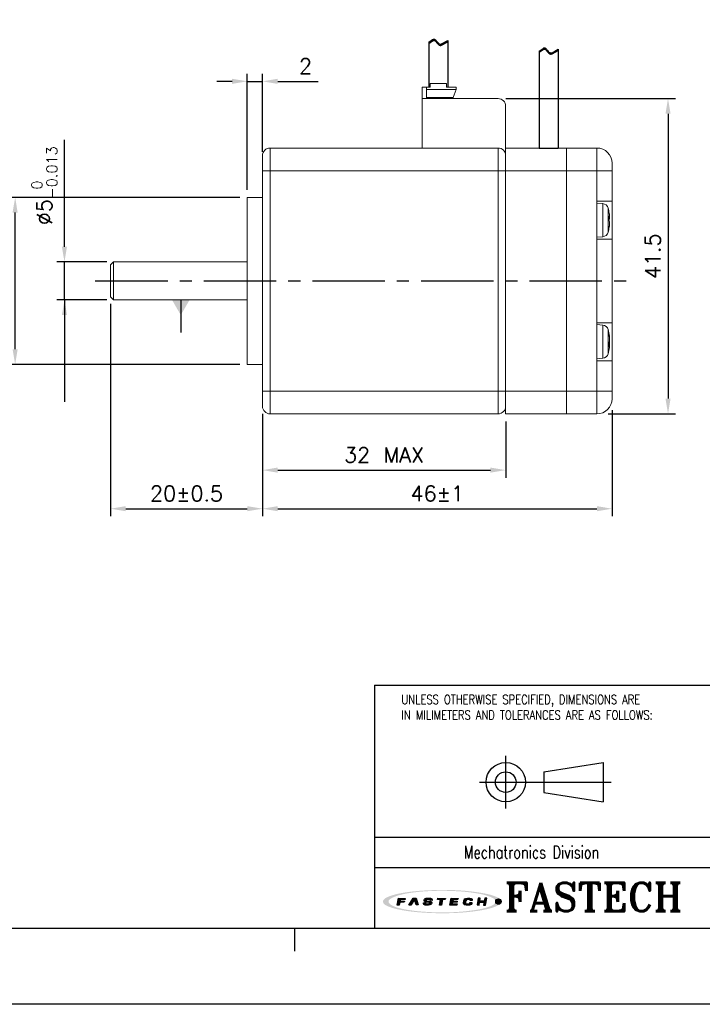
# Model space of a CAD drawing. Header units: millimetres. Extents: x 0 to 297, y 0 to 210.
# Tile 2 of 4: x 112 to 202, y 0 to 130. Entities that reach past the tile are written whole.
import ezdxf

# ---------------------------------------------------------------- set-up
doc = ezdxf.new("R2010")
doc.units = ezdxf.units.MM
doc.header["$PDSIZE"] = -1
doc.linetypes.add('CENTER2', pattern=[28.575, 19.05, -3.175, 3.175, -3.175])
for name, color, linetype in [('LAYER_2', 1, 'Continuous'), ('LAYER_4', 3, 'Continuous'), ('SHEET', 1, 'Continuous')]:
    doc.layers.add(name, color=color, linetype=linetype)
doc.styles.add('SHEET1', font='ROMANS.SHX', dxfattribs={"width": 0.8, "height": 3})
doc.styles.add('SHEET3', font='ROMANT.SHX', dxfattribs={"height": 3})
doc.styles.get("Standard").update_dxf_attribs({"font": 'txt.shx', "bigfont": 'whgtxt.shx'})
doc.dimstyles.new('ISO-25', dxfattribs={"dimtxt": 2.5, "dimasz": 2.5, "dimexe": 1.25, "dimexo": 0.625, "dimtad": 1, "dimtxsty": 'Standard', "dimcen": 2.5, "dimadec": 0, "dimazin": 0, "dimtfac": 1, "dimtmove": 0, "dimatfit": 3, "dimfxl": 0, "dimarcsym": 0})

# ---------------------------------------------------------------- blocks, each defined once
blk = doc.blocks.new('AI9-BLK2')
at = {"layer": 'LAYER_4'}
h = blk.add_hatch(color=12, dxfattribs=at)
edge = h.paths.add_edge_path()
edge.add_spline(control_points=[(66.5, 0), (66.5, -3.5), (61.3, -5.3), (58.7, -6.3), (52, -8.8), (44.8, -10), (37.7, -11), (17.3, -13.9), (-3.7, -14.1), (-24.3, -12.5), (-32.9, -11.8), (-41.6, -10.8), (-50, -8.9), (-54.9, -7.7), (-60.6, -6.4), (-64.7, -3.2), (-73, 3.4), (-52.4, 8.3), (-49.2, 9), (-40.6, 10.9), (-31.8, 11.9), (-23.1, 12.6), (-12.4, 13.4), (-1.5, 13.6), (9.2, 13.3), (19.1, 13), (29, 12.3), (38.8, 10.9), (45.7, 9.9), (52.7, 8.7), (59.3, 6.1), (61.8, 5.2), (66.5, 3.3), (66.5, 0), (66.6, -0.8), (73.6, -0.7), (73.6, 0), (73.5, 3.5), (68.7, 5.4), (66.1, 6.4), (59.6, 9), (52.6, 10.3), (45.8, 11.3), (24.9, 14.6), (3.4, 15.1), (-17.7, 14), (-27.4, 13.6), (-37.2, 12.7), (-46.8, 11.2), (-53.5, 10.1), (-60.4, 8.7), (-66.7, 6.1), (-69.1, 5.1), (-73.9, 3.1), (-73.6, -0.3), (-73.4, -3.7), (-68.1, -5.6), (-65.5, -6.6), (-58.9, -9.2), (-51.8, -10.4), (-44.8, -11.5), (-35, -13), (-25, -13.7), (-15.1, -14.2), (5.8, -15), (27.1, -14.4), (47.8, -11), (54.2, -9.9), (60.6, -8.6), (66.6, -6.1), (69.1, -5.1), (73.5, -3.2), (73.6, 0), (73.6, 0.8), (66.6, 0.9), (66.5, 0)], knot_values=[0, 0, 0, 0, 1, 1, 1, 2, 2, 2, 3, 3, 3, 4, 4, 4, 5, 5, 5, 6, 6, 6, 7, 7, 7, 8, 8, 8, 9, 9, 9, 10, 10, 10, 11, 11, 11, 12, 12, 12, 13, 13, 13, 14, 14, 14, 15, 15, 15, 16, 16, 16, 17, 17, 17, 18, 18, 18, 19, 19, 19, 20, 20, 20, 21, 21, 21, 22, 22, 22, 23, 23, 23, 24, 24, 24, 25, 25, 25, 25], degree=3, periodic=0)
blk = doc.blocks.new('AI9-BLK1')
at = {"layer": 'LAYER_4', "color": 7}
blk.add_blockref('AI9-BLK2', (0, 0), dxfattribs=at)
blk = doc.blocks.new('AI9-BLK3')
at = {"layer": 'LAYER_2'}
for points in [[(-55.6, -4.3), (-54.1, 4.2), (-45.8, 4.1), (-46, 2.8), (-51.9, 2.8), (-52.2, 0.7), (-46.8, 0.6), (-47, -0.8), (-52.4, -0.8), (-53.1, -4.3)], [(-41.4, -4.2), (-35.7, 4.2), (-32.1, 4.2), (-29.5, -4.1), (-32.2, -4.1), (-34.2, 2.7), (-38.7, -4.2)], [(-5.3, 4.2), (4.3, 4.1), (4.1, 2.7), (0.4, 2.7), (-0.8, -4.2), (-3.2, -4.2), (-2.1, 2.7), (-5.6, 2.7)], [(11.4, 4.2), (20, 4.1), (19.8, 2.8), (13.7, 2.8), (13.4, 0.8), (19, 0.7), (18.8, -0.6), (13.1, -0.6), (12.7, -2.7), (18.7, -2.8), (18.5, -4.2), (9.9, -4.2)], [(45, 4.2), (43.5, -4.1), (46, -4.2), (46.6, -0.6), (52.3, -0.7), (51.7, -4.2), (54.1, -4.2), (55.6, 4.2), (53.1, 4.2), (52.5, 0.8), (46.9, 0.8), (47.5, 4.2)]]:
    blk.add_hatch(color=12, dxfattribs=at).paths.add_polyline_path(points)
h = blk.add_hatch(color=12, dxfattribs=at)
edge = h.paths.add_edge_path()
edge.add_spline(control_points=[(-15.2, -1.5), (-15.2, -2.9), (-16.3, -2.9), (-17.5, -2.9), (-17.7, -2.9), (-18.2, -2.9), (-18.5, -2.9), (-20, -2.9), (-20.4, -2.7), (-20.4, -2.1), (-20.4, -1.9), (-20.4, -1.4), (-20.4, -1.4), (-20.4, -1.4), (-22.9, -1.4), (-22.9, -1.4), (-22.9, -1.4), (-22.9, -2.3), (-22.9, -2.5), (-22.9, -3.9), (-21.3, -4.3), (-19.8, -4.3), (-19.5, -4.3), (-17.1, -4.3), (-16.9, -4.3), (-14.1, -4.3), (-12.8, -3.1), (-12.8, -1.8), (-12.8, -1.7), (-12.8, -1.1), (-12.8, -1), (-12.8, 0.2), (-14.1, 0.7), (-16.1, 0.7), (-16.3, 0.7), (-17.5, 0.7), (-17.7, 0.7), (-19.1, 0.7), (-19.7, 0.9), (-19.6, 1.9), (-19.5, 2.9), (-18.4, 2.9), (-17.8, 2.9), (-17.6, 2.9), (-16.5, 2.9), (-16.2, 2.9), (-15, 2.9), (-14.8, 2.6), (-14.8, 2.3), (-14.8, 2.1), (-14.9, 1.7), (-14.9, 1.7), (-14.9, 1.7), (-12.3, 1.6), (-12.3, 1.6), (-12.3, 1.6), (-12.3, 2.6), (-12.3, 2.8), (-12.3, 3.9), (-14.1, 4.3), (-15.7, 4.3), (-16.8, 4.3), (-17.9, 4.3), (-18.2, 4.3), (-20.4, 4.3), (-22, 3.6), (-22.1, 2), (-22.1, 1.8), (-22.1, 1.3), (-22.1, 1.1), (-22.2, -0.1), (-20.7, -0.6), (-19.2, -0.6), (-19, -0.6), (-17.3, -0.7), (-17.1, -0.7), (-15.5, -0.7), (-15.2, -1.1), (-15.2, -1.5)], knot_values=[0, 0, 0, 0, 1, 1, 1, 2, 2, 2, 3, 3, 3, 4, 4, 4, 5, 5, 5, 6, 6, 6, 7, 7, 7, 8, 8, 8, 9, 9, 9, 10, 10, 10, 11, 11, 11, 12, 12, 12, 13, 13, 13, 14, 14, 14, 15, 15, 15, 16, 16, 16, 17, 17, 17, 18, 18, 18, 19, 19, 19, 20, 20, 20, 21, 21, 21, 22, 22, 22, 23, 23, 23, 24, 24, 24, 25, 25, 25, 26, 26, 26, 26], degree=3, periodic=0)
h = blk.add_hatch(color=12, dxfattribs=at)
edge = h.paths.add_edge_path()
edge.add_spline(control_points=[(35, 1.4), (35, 1.4), (37.4, 1.4), (37.4, 1.4), (37.4, 1.4), (37.5, 2), (37.5, 2.4), (37.5, 3.1), (37.3, 4.2), (34.5, 4.2), (34.2, 4.2), (32.2, 4.2), (31.6, 4.2), (28.5, 4.3), (27.4, 2.7), (27.2, 1.5), (27.1, 1), (26.8, -0.6), (26.7, -1.2), (26.5, -2.6), (26.6, -4.3), (30.1, -4.3), (30.5, -4.3), (31.7, -4.3), (32.2, -4.3), (34.9, -4.3), (36.6, -4), (36.9, -2.3), (36.9, -1.9), (37, -1.1), (37, -1.1), (37, -1.1), (34.6, -1.1), (34.6, -1.1), (34.6, -1.1), (34.6, -1.6), (34.6, -1.7), (34.4, -2.5), (33.8, -2.8), (32.5, -2.8), (32.2, -2.8), (31.2, -2.8), (30.8, -2.8), (29.4, -2.8), (29.1, -2.3), (29.2, -1.4), (29.2, -1), (29.5, 0.7), (29.5, 1.1), (29.8, 2.5), (30.7, 2.8), (31.7, 2.8), (32.2, 2.8), (33.4, 2.8), (33.7, 2.8), (34.7, 2.8), (35.1, 2.5), (35.1, 1.9), (35, 1.7), (35, 1.4), (35, 1.4)], knot_values=[0, 0, 0, 0, 1, 1, 1, 2, 2, 2, 3, 3, 3, 4, 4, 4, 5, 5, 5, 6, 6, 6, 7, 7, 7, 8, 8, 8, 9, 9, 9, 10, 10, 10, 11, 11, 11, 12, 12, 12, 13, 13, 13, 14, 14, 14, 15, 15, 15, 16, 16, 16, 17, 17, 17, 18, 18, 18, 19, 19, 19, 20, 20, 20, 20], degree=3, periodic=0)
at = {"layer": 'LAYER_2', "color": 12}
for points in [[(-55.6, -4.3), (-54.1, 4.2), (-45.8, 4.1), (-46, 2.8), (-51.9, 2.8), (-52.2, 0.7), (-46.8, 0.6), (-47, -0.8), (-52.4, -0.8), (-53.1, -4.3)], [(-41.4, -4.2), (-35.7, 4.2), (-32.1, 4.2), (-29.5, -4.1), (-32.2, -4.1), (-34.2, 2.7), (-38.7, -4.2)], [(-5.3, 4.2), (4.3, 4.1), (4.1, 2.7), (0.4, 2.7), (-0.8, -4.2), (-3.2, -4.2), (-2.1, 2.7), (-5.6, 2.7)], [(11.4, 4.2), (20, 4.1), (19.8, 2.8), (13.7, 2.8), (13.4, 0.8), (19, 0.7), (18.8, -0.6), (13.1, -0.6), (12.7, -2.7), (18.7, -2.8), (18.5, -4.2), (9.9, -4.2)], [(45, 4.2), (43.5, -4.1), (46, -4.2), (46.6, -0.6), (52.3, -0.7), (51.7, -4.2), (54.1, -4.2), (55.6, 4.2), (53.1, 4.2), (52.5, 0.8), (46.9, 0.8), (47.5, 4.2)]]:
    blk.add_lwpolyline(points, close=True, dxfattribs=at)
for points, knots in [([(-15.2, -1.5), (-15.2, -2.9), (-16.3, -2.9), (-17.5, -2.9), (-17.7, -2.9), (-18.2, -2.9), (-18.5, -2.9), (-20, -2.9), (-20.4, -2.7), (-20.4, -2.1), (-20.4, -1.9), (-20.4, -1.4), (-20.4, -1.4), (-20.4, -1.4), (-22.9, -1.4), (-22.9, -1.4), (-22.9, -1.4), (-22.9, -2.3), (-22.9, -2.5), (-22.9, -3.9), (-21.3, -4.3), (-19.8, -4.3), (-19.5, -4.3), (-17.1, -4.3), (-16.9, -4.3), (-14.1, -4.3), (-12.8, -3.1), (-12.8, -1.8), (-12.8, -1.7), (-12.8, -1.1), (-12.8, -1), (-12.8, 0.2), (-14.1, 0.7), (-16.1, 0.7), (-16.3, 0.7), (-17.5, 0.7), (-17.7, 0.7), (-19.1, 0.7), (-19.7, 0.9), (-19.6, 1.9), (-19.5, 2.9), (-18.4, 2.9), (-17.8, 2.9), (-17.6, 2.9), (-16.5, 2.9), (-16.2, 2.9), (-15, 2.9), (-14.8, 2.6), (-14.8, 2.3), (-14.8, 2.1), (-14.9, 1.7), (-14.9, 1.7), (-14.9, 1.7), (-12.3, 1.6), (-12.3, 1.6), (-12.3, 1.6), (-12.3, 2.6), (-12.3, 2.8), (-12.3, 3.9), (-14.1, 4.3), (-15.7, 4.3), (-16.8, 4.3), (-17.9, 4.3), (-18.2, 4.3), (-20.4, 4.3), (-22, 3.6), (-22.1, 2), (-22.1, 1.8), (-22.1, 1.3), (-22.1, 1.1), (-22.2, -0.1), (-20.7, -0.6), (-19.2, -0.6), (-19, -0.6), (-17.3, -0.7), (-17.1, -0.7), (-15.5, -0.7), (-15.2, -1.1), (-15.2, -1.5)], [0, 0, 0, 0, 1, 1, 1, 2, 2, 2, 3, 3, 3, 4, 4, 4, 5, 5, 5, 6, 6, 6, 7, 7, 7, 8, 8, 8, 9, 9, 9, 10, 10, 10, 11, 11, 11, 12, 12, 12, 13, 13, 13, 14, 14, 14, 15, 15, 15, 16, 16, 16, 17, 17, 17, 18, 18, 18, 19, 19, 19, 20, 20, 20, 21, 21, 21, 22, 22, 22, 23, 23, 23, 24, 24, 24, 25, 25, 25, 26, 26, 26, 26]), ([(35, 1.4), (35, 1.4), (37.4, 1.4), (37.4, 1.4), (37.4, 1.4), (37.5, 2), (37.5, 2.4), (37.5, 3.1), (37.3, 4.2), (34.5, 4.2), (34.2, 4.2), (32.2, 4.2), (31.6, 4.2), (28.5, 4.3), (27.4, 2.7), (27.2, 1.5), (27.1, 1), (26.8, -0.6), (26.7, -1.2), (26.5, -2.6), (26.6, -4.3), (30.1, -4.3), (30.5, -4.3), (31.7, -4.3), (32.2, -4.3), (34.9, -4.3), (36.6, -4), (36.9, -2.3), (36.9, -1.9), (37, -1.1), (37, -1.1), (37, -1.1), (34.6, -1.1), (34.6, -1.1), (34.6, -1.1), (34.6, -1.6), (34.6, -1.7), (34.4, -2.5), (33.8, -2.8), (32.5, -2.8), (32.2, -2.8), (31.2, -2.8), (30.8, -2.8), (29.4, -2.8), (29.1, -2.3), (29.2, -1.4), (29.2, -1), (29.5, 0.7), (29.5, 1.1), (29.8, 2.5), (30.7, 2.8), (31.7, 2.8), (32.2, 2.8), (33.4, 2.8), (33.7, 2.8), (34.7, 2.8), (35.1, 2.5), (35.1, 1.9), (35, 1.7), (35, 1.4), (35, 1.4)], [0, 0, 0, 0, 1, 1, 1, 2, 2, 2, 3, 3, 3, 4, 4, 4, 5, 5, 5, 6, 6, 6, 7, 7, 7, 8, 8, 8, 9, 9, 9, 10, 10, 10, 11, 11, 11, 12, 12, 12, 13, 13, 13, 14, 14, 14, 15, 15, 15, 16, 16, 16, 17, 17, 17, 18, 18, 18, 19, 19, 19, 20, 20, 20, 20])]:
    blk.add_open_spline(points, degree=3, knots=knots, dxfattribs=at)
blk = doc.blocks.new('*D9')
at = {"color": 8, "lineweight": -2}
for p, q in [((141.28, 106.23), (110.73, 106.23)), ((111.73, 86.23), (111.73, 104.23)), ((141.28, 84.23), (110.73, 84.23))]:
    blk.add_line(p, q, dxfattribs=at)
at = {"color": 8}
for points in [[(111.39, 104.23), (112.06, 104.23), (111.73, 106.23)], [(111.39, 86.23), (112.06, 86.23), (111.73, 84.23)]]:
    blk.add_solid(points, dxfattribs=at)
at = {"layer": 'Defpoints', "color": 0}
for p in [(111.73, 106.23), (142.28, 106.23), (142.28, 84.23)]:
    blk.add_point(p, dxfattribs=at)
at = {"color": 3, "insert": (109.09, 95.23), "char_height": 2, "attachment_point": 5, "rotation": 90}
blk.add_mtext('\\A1;%%C22{\\H1.400000;\\S 0^ -0.05;}', dxfattribs=at)
blk = doc.blocks.new('*D10')
at = {"color": 8, "lineweight": -2}
for p, q in [((118.22, 99.73), (118.22, 113.79)), ((123.78, 97.73), (117.22, 97.73)), ((118.22, 92.73), (118.22, 97.73)), ((123.78, 92.73), (117.22, 92.73)), ((118.22, 90.73), (118.22, 88.73))]:
    blk.add_line(p, q, dxfattribs=at)
at = {"color": 8}
for points in [[(117.88, 99.73), (118.55, 99.73), (118.22, 97.73)], [(117.88, 90.73), (118.55, 90.73), (118.22, 92.73)]]:
    blk.add_solid(points, dxfattribs=at)
at = {"layer": 'Defpoints', "color": 0}
for p in [(118.22, 97.73), (124.78, 97.73), (124.78, 92.73)]:
    blk.add_point(p, dxfattribs=at)
at = {"color": 3, "insert": (115.58, 107.76), "char_height": 2, "attachment_point": 5, "rotation": 90}
blk.add_mtext('\\A1;%%C5{\\H1.400000;\\S 0^ -0.013;}', dxfattribs=at)
blk = doc.blocks.new('*D11')
at = {"color": 8, "lineweight": -2}
for p, q in [((124.28, 92.23), (124.28, 64.24)), ((144.28, 77.73), (144.28, 64.24)), ((126.28, 65.24), (142.28, 65.24))]:
    blk.add_line(p, q, dxfattribs=at)
at = {"color": 8}
for points in [[(126.28, 65.58), (126.28, 64.91), (124.28, 65.24)], [(142.28, 65.58), (142.28, 64.91), (144.28, 65.24)]]:
    blk.add_solid(points, dxfattribs=at)
at = {"layer": 'Defpoints', "color": 0}
for p in [(124.28, 93.23), (144.28, 78.73), (144.28, 65.24)]:
    blk.add_point(p, dxfattribs=at)
at = {"color": 3, "insert": (134.28, 67.24), "char_height": 2, "attachment_point": 5}
blk.add_mtext('\\A1;20±0.5', dxfattribs=at)
blk = doc.blocks.new('*D12')
at = {"color": 8, "lineweight": -2}
for p, q in [((144.28, 77.73), (144.28, 69.32)), ((176.28, 76.73), (176.28, 69.32)), ((146.28, 70.32), (174.28, 70.32))]:
    blk.add_line(p, q, dxfattribs=at)
at = {"color": 8}
for points in [[(146.28, 70.66), (146.28, 69.99), (144.28, 70.32)], [(174.28, 70.66), (174.28, 69.99), (176.28, 70.32)]]:
    blk.add_solid(points, dxfattribs=at)
at = {"layer": 'Defpoints', "color": 0}
for p in [(144.28, 78.73), (176.28, 77.73), (176.28, 70.32)]:
    blk.add_point(p, dxfattribs=at)
at = {"color": 3, "insert": (160.28, 72.32), "char_height": 2, "attachment_point": 5}
blk.add_mtext('\\A1;32 MAX', dxfattribs=at)
blk = doc.blocks.new('*D13')
at = {"color": 8, "lineweight": -2}
for p, q in [((142.28, 107.23), (142.28, 122.5)), ((144.28, 112.23), (144.28, 122.5)), ((140.28, 121.5), (138.28, 121.5)), ((142.28, 121.5), (144.28, 121.5)), ((146.28, 121.5), (151.61, 121.5))]:
    blk.add_line(p, q, dxfattribs=at)
at = {"color": 8}
for points in [[(140.28, 121.84), (140.28, 121.17), (142.28, 121.5)], [(146.28, 121.84), (146.28, 121.17), (144.28, 121.5)]]:
    blk.add_solid(points, dxfattribs=at)
at = {"layer": 'Defpoints', "color": 0}
for p in [(144.28, 121.5), (144.28, 111.23), (142.28, 106.23)]:
    blk.add_point(p, dxfattribs=at)
at = {"color": 3, "insert": (149.94, 123.5), "char_height": 2, "attachment_point": 5}
blk.add_mtext('\\A1;2', dxfattribs=at)
blk = doc.blocks.new('*D14')
at = {"color": 8, "lineweight": -2}
for p, q in [((190.28, 78.23), (190.28, 64.24)), ((144.28, 77.73), (144.28, 64.24)), ((146.28, 65.24), (188.28, 65.24))]:
    blk.add_line(p, q, dxfattribs=at)
at = {"color": 8}
for points in [[(146.28, 65.58), (146.28, 64.91), (144.28, 65.24)], [(188.28, 65.58), (188.28, 64.91), (190.28, 65.24)]]:
    blk.add_solid(points, dxfattribs=at)
at = {"layer": 'Defpoints', "color": 0}
for p in [(190.28, 79.23), (144.28, 78.73), (190.28, 65.24)]:
    blk.add_point(p, dxfattribs=at)
at = {"color": 3, "insert": (167.28, 67.24), "char_height": 2, "attachment_point": 5}
blk.add_mtext('\\A1;46±1', dxfattribs=at)
blk = doc.blocks.new('*D15')
at = {"color": 8, "lineweight": -2}
for p, q in [((176.28, 119.23), (198.64, 119.23)), ((197.64, 117.23), (197.64, 79.73)), ((189.78, 77.73), (198.64, 77.73))]:
    blk.add_line(p, q, dxfattribs=at)
at = {"color": 8}
for points in [[(197.31, 117.23), (197.98, 117.23), (197.64, 119.23)], [(197.31, 79.73), (197.98, 79.73), (197.64, 77.73)]]:
    blk.add_solid(points, dxfattribs=at)
at = {"layer": 'Defpoints', "color": 0}
for p in [(175.28, 119.23), (188.78, 77.73), (197.64, 77.73)]:
    blk.add_point(p, dxfattribs=at)
at = {"color": 3, "insert": (195.64, 98.48), "char_height": 2, "attachment_point": 5, "rotation": 90}
blk.add_mtext('\\A1;41.5', dxfattribs=at)

msp = doc.modelspace()

# ---------------------------------------------------------------- hatches: boundary and pattern name
h = msp.add_hatch(color=1)
edge = h.paths.add_edge_path()
edge.add_arc((175.3273, 13.5263), 0.3631, 0, 360)

# ---------------------------------------------------------------- linework, layer by layer
for p, q in [((166.6644, 126.9981), (166.7834, 127.0498)), ((166.7834, 127.0498), (166.8955, 127.0564)), ((166.8955, 127.0564), (166.973, 127.0245)), ((166.1617, 126.6415), (166.6644, 126.9981)), ((166.1617, 126.4745), (166.6644, 126.8311)), ((166.1617, 126.6415), (166.1617, 120.727)), ((166.6644, 126.8311), (166.7834, 126.8828)), ((166.7834, 126.8828), (166.8955, 126.8894)), ((166.8955, 126.8894), (166.973, 126.8575)), ((166.973, 127.0245), (167.0445, 126.9658)), ((166.973, 126.8575), (167.0445, 126.7988)), ((167.0445, 126.9658), (167.1127, 126.888)), ((167.0445, 126.7988), (167.1127, 126.721)), ((167.1127, 126.888), (167.1807, 126.7991)), ((167.1127, 126.721), (167.1807, 126.6321)), ((167.1807, 126.7991), (167.2517, 126.7069)), ((167.1807, 126.6321), (167.2517, 126.5399)), ((167.2517, 126.7069), (167.3418, 126.6039)), ((167.2517, 126.5399), (167.3418, 126.4369)), ((167.3418, 126.6039), (167.4385, 126.5145)), ((167.3418, 126.4369), (167.4385, 126.3475)), ((167.4385, 126.5145), (167.54, 126.4456)), ((167.4385, 126.3475), (167.54, 126.2786)), ((167.54, 126.4456), (167.6447, 126.4045)), ((167.54, 126.2786), (167.6447, 126.2375)), ((167.6447, 126.4045), (167.7512, 126.3982)), ((167.6447, 126.2375), (167.7512, 126.2312)), ((167.7512, 126.3982), (167.8429, 126.4242)), ((167.7512, 126.2312), (167.8429, 126.2572)), ((167.8429, 126.4242), (168.6617, 126.8908)), ((167.8429, 126.2572), (168.6617, 126.7238)), ((168.6617, 126.8908), (168.6617, 120.727)), ((180.6967, 125.4892), (181.1994, 125.8458)), ((181.1994, 125.8458), (181.3184, 125.8975)), ((181.1994, 125.6788), (181.3184, 125.7305)), ((181.3184, 125.8975), (181.4305, 125.9041)), ((181.3184, 125.7305), (181.4305, 125.7371)), ((181.4305, 125.9041), (181.508, 125.8723)), ((181.4305, 125.7371), (181.508, 125.7053)), ((181.508, 125.8723), (181.5795, 125.8135)), ((181.5795, 125.8135), (181.6477, 125.7357)), ((181.6477, 125.7357), (181.7157, 125.6468)), ((182.3779, 125.272), (183.1967, 125.7386)), ((183.1967, 125.7386), (183.1967, 112.727)), ((180.6967, 125.3222), (181.1994, 125.6788)), ((180.6967, 125.4892), (180.6967, 112.727)), ((181.508, 125.7053), (181.5795, 125.6465)), ((181.5795, 125.6465), (181.6477, 125.5687)), ((181.6477, 125.5687), (181.7157, 125.4798)), ((181.7157, 125.6468), (181.7867, 125.5546)), ((181.7157, 125.4798), (181.7867, 125.3876)), ((181.7867, 125.5546), (181.8768, 125.4516)), ((181.7867, 125.3876), (181.8768, 125.2846)), ((181.8768, 125.4516), (181.9735, 125.3622)), ((181.8768, 125.2846), (181.9735, 125.1952)), ((181.9735, 125.3622), (182.075, 125.2933)), ((181.9735, 125.1952), (182.075, 125.1263)), ((182.075, 125.2933), (182.1797, 125.2522)), ((182.075, 125.1263), (182.1797, 125.0852)), ((182.1797, 125.2522), (182.2862, 125.2459)), ((182.1797, 125.0852), (182.2862, 125.0789)), ((182.2862, 125.2459), (182.3779, 125.272)), ((182.2862, 125.0789), (182.3779, 125.105)), ((182.3779, 125.105), (183.1967, 125.5716)), ((180.6967, 112.727), (183.1967, 112.727))]:
    msp.add_line(p, q)
at = {"color": 7, "linetype": 'Continuous', "lineweight": 15}
for p, q in [((165.2767, 120.727), (165.2767, 119.227)), ((165.8767, 120.727), (165.2767, 120.727)), ((165.8767, 120.727), (166.3467, 120.727)), ((165.8767, 120.427), (165.8767, 120.727)), ((166.3467, 120.727), (166.3467, 121.227)), ((166.3467, 121.227), (168.4767, 121.227)), ((168.4767, 121.227), (168.4767, 120.727)), ((169.7767, 120.727), (168.4767, 120.727)), ((169.7767, 120.727), (169.7767, 120.427)), ((165.8767, 120.427), (169.7767, 120.427)), ((165.8767, 119.3878), (165.8767, 120.427)), ((165.8767, 119.3878), (169.3767, 119.3878)), ((165.8767, 119.3878), (165.8767, 119.227)), ((169.7767, 120.427), (169.3767, 119.3878)), ((169.3767, 119.3878), (169.3767, 119.227)), ((165.2767, 119.227), (165.2767, 112.727)), ((165.2767, 119.227), (175.2767, 119.227)), ((176.2767, 118.227), (176.2767, 112.727)), ((144.2767, 111.727), (144.2767, 109.727)), ((145.2767, 109.727), (145.2767, 112.727)), ((145.2767, 112.727), (175.2767, 112.727)), ((175.2767, 109.727), (175.2767, 112.727)), ((184.2767, 112.727), (176.2767, 112.727)), ((176.2767, 109.727), (176.2767, 112.727)), ((184.2767, 109.727), (184.2767, 112.727)), ((184.2767, 112.727), (188.2767, 112.727)), ((188.2767, 109.727), (188.2767, 112.727)), ((190.2767, 110.727), (190.2767, 109.727)), ((144.2767, 80.727), (144.2767, 109.727)), ((145.2767, 109.727), (144.2767, 109.727)), ((175.2767, 109.727), (145.2767, 109.727)), ((145.2767, 109.727), (145.2767, 80.727)), ((175.2767, 80.727), (175.2767, 109.727)), ((176.2767, 109.727), (175.2767, 109.727)), ((176.2767, 109.727), (176.2767, 80.727)), ((184.2767, 109.727), (176.2767, 109.727)), ((184.2767, 109.727), (184.2767, 80.727)), ((184.2767, 109.727), (188.2767, 109.727)), ((188.2767, 105.727), (188.2767, 109.727)), ((190.2767, 109.727), (188.2767, 109.727)), ((190.2767, 109.727), (190.2767, 105.727)), ((144.2767, 106.227), (142.2767, 106.227)), ((142.2767, 106.227), (142.2767, 84.227)), ((190.2767, 105.727), (188.2767, 105.727)), ((188.2767, 105.727), (188.2767, 100.727)), ((189.0587, 105.4086), (188.2767, 105.477)), ((190.2767, 100.727), (190.2767, 105.727)), ((189.844, 104.4814), (189.8417, 104.4922)), ((189.9438, 103.8316), (189.9438, 103.6212)), ((189.8417, 103.6195), (189.9438, 103.6212)), ((189.9438, 103.3927), (189.8417, 103.3944)), ((189.9438, 103.3927), (189.9438, 103.6218)), ((189.9438, 103.0613), (189.9438, 102.7395)), ((189.9438, 102.6224), (189.9438, 102.7395)), ((188.2767, 100.977), (189.0587, 101.0454)), ((188.2767, 89.727), (188.2767, 100.727)), ((188.2767, 100.727), (190.2767, 100.727)), ((190.2767, 100.727), (190.2767, 89.727)), ((124.6767, 97.727), (124.2767, 97.327)), ((124.2767, 93.127), (124.2767, 97.327)), ((142.2767, 97.727), (124.6767, 97.727)), ((124.6767, 97.727), (124.6767, 92.727)), ((124.2767, 93.127), (124.6767, 92.727)), ((124.6767, 92.727), (142.2767, 92.727)), ((188.2767, 89.727), (188.2767, 84.727)), ((190.2767, 89.727), (188.2767, 89.727)), ((189.0587, 89.4086), (188.2767, 89.477)), ((190.2767, 84.727), (190.2767, 89.727)), ((189.9438, 87.7044), (189.9438, 87.8518)), ((189.9438, 87.6334), (189.9438, 87.2783)), ((189.9438, 86.8206), (189.9438, 87.1757)), ((189.9438, 86.8206), (189.8417, 86.8282)), ((189.9438, 86.7497), (189.8417, 86.7528)), ((189.9361, 86.7495), (189.9438, 86.8206)), ((189.9438, 86.7497), (189.9438, 86.6022)), ((188.2767, 84.977), (189.0587, 85.0454)), ((188.2767, 80.727), (188.2767, 84.727)), ((188.2767, 84.727), (190.2767, 84.727)), ((190.2767, 84.727), (190.2767, 80.727)), ((142.2767, 84.227), (144.2767, 84.227)), ((144.2767, 80.727), (145.2767, 80.727)), ((144.2767, 80.727), (144.2767, 78.727)), ((145.2767, 80.727), (175.2767, 80.727)), ((145.2767, 77.727), (145.2767, 80.727)), ((175.2767, 80.727), (176.2767, 80.727)), ((175.2767, 77.727), (175.2767, 80.727)), ((184.2767, 80.727), (176.2767, 80.727)), ((176.2767, 77.727), (176.2767, 80.727)), ((184.2767, 80.727), (188.2767, 80.727)), ((184.2767, 77.727), (184.2767, 80.727)), ((188.2767, 77.727), (188.2767, 80.727)), ((188.2767, 80.727), (190.2767, 80.727)), ((190.2767, 80.727), (190.2767, 79.727)), ((175.2767, 77.727), (145.2767, 77.727)), ((184.2767, 77.727), (176.2767, 77.727)), ((184.2767, 77.727), (188.2767, 77.727))]:
    msp.add_line(p, q, dxfattribs=at)
at = {"color": 8, "linetype": 'Continuous', "lineweight": 15}
for p, q in [((189.0587, 105.4086), (189.0587, 101.0454)), ((189.7601, 104.8247), (189.7601, 101.6294)), ((189.0587, 89.4086), (189.0587, 89.2433)), ((189.0587, 89.2433), (189.0587, 85.0454)), ((189.7601, 88.8247), (189.7601, 88.7036)), ((189.7601, 88.7036), (189.7601, 85.6294))]:
    msp.add_line(p, q, dxfattribs=at)
at = {"color": 1, "linetype": 'CENTER2', "ltscale": 0.5}
msp.add_line((122.2767, 95.227), (192.2767, 95.227), dxfattribs=at)
at = {"color": 4}
msp.add_line((148.5, 10), (148.5, 7), dxfattribs=at)
at = {"color": 6}
msp.add_lwpolyline([(0, 210), (297, 210), (297, 0), (0, 0)], close=True, dxfattribs=at)
at = {"color": 4}
msp.add_lwpolyline([(10, 200), (287, 200), (287, 10), (10, 10)], close=True, dxfattribs=at)
at = {"color": 7, "linetype": 'Continuous', "lineweight": 15, "flags": 128}
for points in [[(189.9438, 87.1757), (189.9353, 87.2081), (189.9297, 87.227)], [(189.9438, 86.6022), (189.9353, 86.5237), (189.9297, 86.478)]]:
    msp.add_lwpolyline(points, dxfattribs=at)
at = {"color": 1}
msp.add_circle((175.3273, 13.5263), 0.3631, dxfattribs=at)
at = {"color": 7, "linetype": 'Continuous', "lineweight": 15}
for centre, radius, start, end in [((175.2767, 118.227), 1, 0, 90), ((145.2767, 111.727), 1, 90, 180), ((175.2767, 111.727), 1, 0, 90), ((188.2767, 110.727), 2, 0, 90), ((188.9889, 104.6117), 0.8, 15.442716, 85), ((183.9767, 103.227), 6, 12.122236, 15.442716), ((184.2198, 103.2848), 5.7501, 5.456803, 12.120643), ((189.5216, 103.4159), 0.4695, 25.926018, 47.011202), ((183.6338, 103.4794), 6.2142, 357.418022, 2.581978), ((189.5216, 103.598), 0.4695, 312.988577, 334.074203), ((189.5216, 102.856), 0.4695, 25.92594, 47.011372), ((184.2198, 103.2863), 5.7501, 347.879369, 354.543198), ((184.2198, 103.1692), 5.7501, 347.879356, 354.543204), ((188.9889, 101.8424), 0.8, 275, 344.557284), ((183.9767, 103.227), 6, 344.557284, 347.877764), ((189.5732, 102.0204), 0.2748, 347.696461, 12.303539), ((188.9889, 88.6117), 0.8, 15.442716, 85), ((183.9767, 87.227), 6, 7.171002, 15.442716), ((184.821, 87.3332), 5.149, 5.78044, 12.817576), ((188.8997, 88.3663), 0.9483, 353.386951, 6.613049), ((184.8209, 87.1148), 5.1491, 5.780459, 12.817556), ((188.9203, 87.5349), 1.0552, 330.833448, 345.928647), ((184.3074, 86.7563), 5.5407, 357.265559, 2.734441), ((188.9889, 85.8424), 0.8, 275, 344.557284), ((183.9767, 87.227), 6, 344.557284, 352.828998), ((188.9204, 87.0062), 1.0551, 330.833174, 345.928779), ((188.2767, 79.727), 2, 270, 0), ((145.2767, 78.727), 1, 180, 270), ((175.2767, 78.727), 1, 270, 0)]:
    msp.add_arc(centre, radius, start, end, dxfattribs=at)
at = {"layer": 'SHEET', "color": 7}
for p, q in [((159, 42), (287, 42)), ((159, 42), (159, 10)), ((159, 22), (204, 22))]:
    msp.add_line(p, q, dxfattribs=at)
at = {"layer": 'SHEET'}
for p, q in [((176.2842, 25.7883), (176.2842, 32.7016)), ((181.284, 30.6029), (189.1232, 31.8375)), ((189.1232, 31.8375), (189.1232, 26.6525)), ((181.284, 30.6029), (181.284, 27.887)), ((172.8275, 29.245), (190.1725, 29.245)), ((181.284, 27.887), (189.1232, 26.6525)), ((159, 18), (287, 18))]:
    msp.add_line(p, q, dxfattribs=at)
for radius in [2.5925, 1.358]:
    msp.add_circle((176.2842, 29.245), radius, dxfattribs=at)

# ---------------------------------------------------------------- block references
at = {"layer": 'LAYER_2', "color": 7, "lineweight": 5, "xscale": 0.1058400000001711, "yscale": 0.1058400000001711, "zscale": 0.1058400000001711}
msp.add_blockref('AI9-BLK3', (167.9037, 13.5118), dxfattribs=at)
at = {"layer": 'LAYER_4', "color": 7, "lineweight": 5, "xscale": 0.1058400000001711, "yscale": 0.1058400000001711, "zscale": 0.1058400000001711}
msp.add_blockref('AI9-BLK1', (167.9122, 13.5237), dxfattribs=at)

# ---------------------------------------------------------------- texts
at = {"layer": 'SHEET'}
for s, height, style, width, p in [('UNLESS OTHERWISE SPECIFIED, DIMENSIONS ARE', 1.2, 'SHEET1', 0.8, (162.555, 39.5229)), ('IN MILIMETERS AND TOLERANCES ARE AS FOLLOWS:', 1.2, 'SHEET1', 0.8, (162.555, 37.4826)), ('Mechatronics Division', 1.65, 'SHEET3', 0.75, (170.7693, 19.1978))]:
    msp.add_text(s, height=height, dxfattribs=dict(at, style=style, width=width)).set_placement(p)
at = {"layer": 'SHEET', "color": 7, "style": 'SHEET3'}
msp.add_text('FASTECH', height=3.75, dxfattribs=at).set_placement((176.105, 12.26))

# ---------------------------------------------------------------- dimensions: what is measured, and where the dimension line sits
for base, p1, p2, override, picture, middle in [((144.2767, 121.5035), (142.2767, 106.227), (144.2767, 111.227), {"dimtxt": 2, "dimasz": 2, "dimexe": 1, "dimexo": 1, "dimgap": 1, "dimdec": 3, "dimzin": 9, "dimdsep": 46, "dimcen": 0, "dimclrd": 8, "dimclre": 8, "dimclrt": 3, "dimadec": 3, "dimazin": 2, "dimtdec": 3, "dimfxl": 0.6, "dimtolj": 1, "dimtzin": 1, "dimarcsym": 1}, '*D13', (149.9433, 123.5035)), ((144.2767, 65.2424), (124.2767, 93.227), (144.2767, 78.727), {"dimtxt": 2, "dimasz": 2, "dimexe": 1, "dimexo": 1, "dimgap": 1, "dimdec": 3, "dimzin": 9, "dimdsep": 46, "dimcen": 0, "dimclrd": 8, "dimclre": 8, "dimclrt": 3, "dimadec": 3, "dimazin": 2, "dimtol": 1, "dimtp": 0.5, "dimtm": 0.5, "dimtdec": 3, "dimfxl": 0.6, "dimtolj": 1, "dimtzin": 9, "dimarcsym": 1}, '*D11', (134.2767, 67.2424)), ((190.2767, 65.2424), (144.2767, 78.727), (190.2767, 79.227), {"dimtxt": 2, "dimasz": 2, "dimexe": 1, "dimexo": 1, "dimgap": 1, "dimdec": 3, "dimzin": 9, "dimdsep": 46, "dimcen": 0, "dimclrd": 8, "dimclre": 8, "dimclrt": 3, "dimadec": 3, "dimazin": 2, "dimtol": 1, "dimtp": 1, "dimtm": 1, "dimtdec": 3, "dimfxl": 0.6, "dimtolj": 1, "dimtzin": 9, "dimarcsym": 1}, '*D14', (167.2767, 67.2424))]:
    dim = msp.add_linear_dim(base=base, p1=p1, p2=p2, dimstyle='ISO-25', override=override)
    dim.commit()
    dim.dimension.update_dxf_attribs({"geometry": picture, "text_midpoint": middle})
dim = msp.add_linear_dim(base=(197.6449, 77.727), p1=(175.2767, 119.227), p2=(188.7767, 77.727), angle=90, dimstyle='ISO-25', override={"dimtxt": 2, "dimasz": 2, "dimexe": 1, "dimexo": 1, "dimgap": 1, "dimdec": 3, "dimzin": 9, "dimdsep": 46, "dimcen": 0, "dimclrd": 8, "dimclre": 8, "dimclrt": 3, "dimadec": 3, "dimazin": 2, "dimtdec": 3, "dimfxl": 0.6, "dimtolj": 1, "dimtzin": 1, "dimarcsym": 1})
dim.commit()
dim.dimension.update_dxf_attribs({"geometry": '*D15', "text_midpoint": (195.6449, 98.477)})
for base, p1, p2, override, picture, middle in [((118.2164, 97.727), (124.7767, 92.727), (124.7767, 97.727), {"dimtxt": 2, "dimasz": 2, "dimexe": 1, "dimexo": 1, "dimgap": 1, "dimdec": 3, "dimzin": 9, "dimdsep": 46, "dimcen": 0, "dimclrd": 8, "dimclre": 8, "dimclrt": 3, "dimadec": 3, "dimazin": 2, "dimtol": 1, "dimlim": 0, "dimtp": 0, "dimtm": 0.013, "dimtfac": 0.7, "dimtdec": 3, "dimfxl": 0.6, "dimtolj": 1, "dimtzin": 9, "dimarcsym": 1}, '*D10', (115.583, 107.7604)), ((111.7264, 106.227), (142.2767, 84.227), (142.2767, 106.227), {"dimtxt": 2, "dimasz": 2, "dimexe": 1, "dimexo": 1, "dimgap": 1, "dimdec": 3, "dimzin": 9, "dimdsep": 46, "dimcen": 0, "dimclrd": 8, "dimclre": 8, "dimclrt": 3, "dimadec": 3, "dimazin": 2, "dimtol": 1, "dimtm": 0.05, "dimtfac": 0.7, "dimtdec": 3, "dimfxl": 0.6, "dimtolj": 1, "dimtzin": 9, "dimarcsym": 1}, '*D9', (109.0931, 95.227))]:
    dim = msp.add_linear_dim(base=base, p1=p1, p2=p2, angle=90, text='%%C<>', dimstyle='ISO-25', override=override)
    dim.commit()
    dim.dimension.update_dxf_attribs({"geometry": picture, "text_midpoint": middle})
dim = msp.add_linear_dim(base=(176.2767, 70.3227), p1=(144.2767, 78.727), p2=(176.2767, 77.727), text='<> MAX', dimstyle='ISO-25', override={"dimtxt": 2, "dimasz": 2, "dimexe": 1, "dimexo": 1, "dimgap": 1, "dimdec": 3, "dimzin": 9, "dimdsep": 46, "dimcen": 0, "dimclrd": 8, "dimclre": 8, "dimclrt": 3, "dimadec": 3, "dimazin": 2, "dimtdec": 3, "dimfxl": 0.6, "dimtolj": 1, "dimtzin": 1, "dimarcsym": 1})
dim.commit()
dim.dimension.update_dxf_attribs({"geometry": '*D12', "text_midpoint": (160.2767, 72.3227)})

# ---------------------------------------------------------------- leaders
for points, override in [([(118.2164, 92.727), (118.2164, 79.3068)], {"dimtxt": 2, "dimasz": 2, "dimexe": 1, "dimexo": 1, "dimgap": 1, "dimtad": 0, "dimdec": 3, "dimzin": 9, "dimdsep": 46, "dimcen": 0, "dimclrd": 8, "dimclre": 8, "dimclrt": 3, "dimadec": 3, "dimazin": 2, "dimtdec": 3, "dimfxl": 0.6, "dimtolj": 1, "dimtzin": 1, "dimarcsym": 1}), ([(133.5267, 92.727), (133.5267, 88.4548)], {"dimtxt": 2, "dimasz": 2, "dimexe": 1, "dimexo": 1, "dimgap": 1, "dimtad": 0, "dimdec": 3, "dimzin": 9, "dimdsep": 46, "dimcen": 0, "dimclrd": 8, "dimclre": 8, "dimclrt": 3, "dimadec": 3, "dimazin": 2, "dimtdec": 3, "dimldrblk": 'DatumFilled', "dimfxl": 0.6, "dimtolj": 1, "dimtzin": 1, "dimarcsym": 1})]:
    msp.add_leader(points, dimstyle='ISO-25', override=override)

doc.saveas('drawing.dxf')
